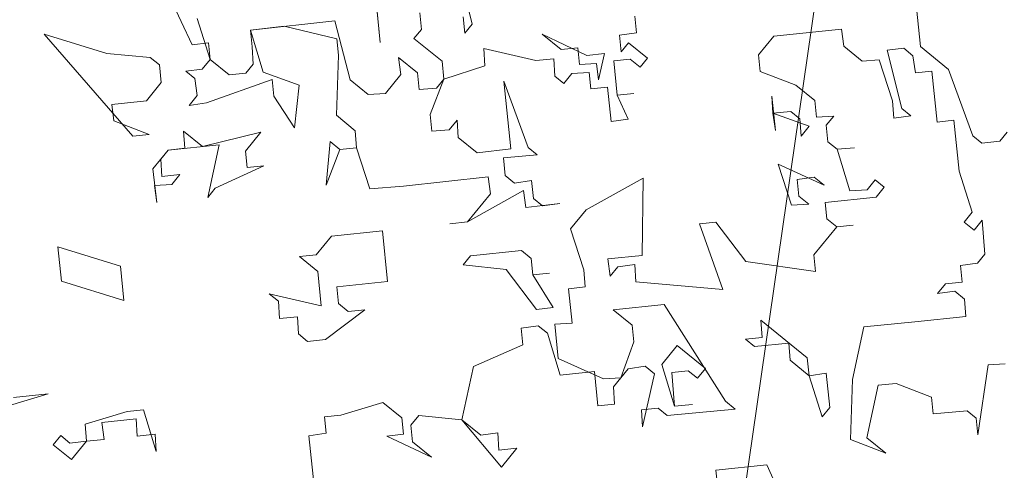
# Model space of a CAD drawing. Header units: millimetres. Extents: x 6487905018 to 6488192500, y 5882180700 to 5882375224.
# Tile 240 of 256: x 6488058805 to 6488059456, y 5882295303 to 5882295601. Entities that reach past the tile are written whole.
import ezdxf
from ezdxf.xclip import XClip

# ---------------------------------------------------------------- set-up
doc = ezdxf.new("R2010")
doc.units = ezdxf.units.MM
doc.header["$MEASUREMENT"] = 0
doc.header["$XCLIPFRAME"] = 2
doc.linetypes.add('L_0_09', pattern=[2500, 2000, -500])
doc.linetypes.add('Wipeout_Contour', pattern=[1000, 0, -1000])
doc.layers.add('drzewa_Nr_pióra__154', color=94, linetype='Continuous', lineweight=5)
doc.layers.add('Zamość 06.10._2_przewod_elektroenergetyczny___projektowany_lub_w_budowie__linia____ob__projektowany_Nr_pióra__1', color=7, linetype='Continuous', lineweight=0)
doc.layers.add('Mapa cyfrowa', color=7, linetype='Continuous')
doc.layers.add('Zamość 06.10._2_Mapa cyfrowa', color=7, linetype='Continuous')

# ---------------------------------------------------------------- blocks, each defined once
blk = doc.blocks.new('Rysunek_1_2')
at = {"color": 254, "linetype": 'Wipeout_Contour', "lineweight": 0, "ltscale": 70061284114.24681}
blk.add_wipeout([(6487915525.867126, 5882181505.900702), (6488146644.289524, 5882181505.900702), (6488146644.289524, 5882373115.540435), (6488107628.768834, 5882373115.540435), (6488107628.768834, 5882320263.490532), (6488101226.436201, 5882320263.490532), (6488101226.436201, 5882373115.540435), (6487915525.867126, 5882373115.540435)], dxfattribs=at).dxf.layer = 'Zamość 06.10._2_Mapa cyfrowa'
at = {"layer": 'Zamość 06.10._2_przewod_elektroenergetyczny___projektowany_lub_w_budowie__linia____ob__projektowany_Nr_pióra__1', "linetype": 'L_0_09', "flags": 128}
blk.add_lwpolyline([(6488054460, 5882297950), (6488056220, 5882299210), (6488059670, 5882297960), (6488052560, 5882248750), (6488032030.000001, 5882244930), (6488029080, 5882261360), (6488026000, 5882260550)], dxfattribs=at)

msp = doc.modelspace()

# ---------------------------------------------------------------- block references
at = {"layer": 'Mapa cyfrowa', "color": 22, "linetype": 'Continuous', "lineweight": 5}
ref = msp.add_blockref('Rysunek_1_2', (0, 0), dxfattribs=at)
XClip(ref).set_block_clipping_path([(6487915525.8671264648, 5882181505.9007024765), (6488146644.2895231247, 5882181505.9007024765), (6488146644.2895231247, 5882373115.5404348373), (6488107628.7688331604, 5882373115.5404348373), (6488107628.7688331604, 5882320263.4905319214), (6488101226.4362001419, 5882320263.4905319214), (6488101226.4362001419, 5882373115.5404348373), (6487915525.8671264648, 5882373115.5404348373)])

# ---------------------------------------------------------------- next in the draw order: linework, layer by layer
at = {"layer": 'drzewa_Nr_pióra__154', "linetype": 'Continuous'}
for p, q in [((6488059094.590309, 5882295636.698624), (6488059104.10625, 5882295598.117772)), ((6488058918.754414, 5882295584.500859), (6488058903.489859, 5882295616.957429)), ((6488059043.259798, 5882295585.876317), (6488059039.781174, 5882295619.550406)), ((6488059396.982076, 5882295616.886354), (6488059400.4607, 5882295583.212266)), ((6488059040.911726, 5882295608.606327), (6488059043.259798, 5882295585.876317)), ((6488058922.066215, 5882295601.859696), (6488058930.829045, 5882295574.687333)), ((6488059070.432161, 5882295594.639148), (6488059069.301608, 5882295605.583226)), ((6488059099.199487, 5882295592.080457), (6488059098.068933, 5882295603.024535)), ((6488059211.630239, 5882295603.269441), (6488059212.760793, 5882295592.325362)), ((6488058957.335265, 5882295594.0168), (6488059013.274954, 5882295600.220939)), ((6488058979.600865, 5882295596.742314), (6488058957.335265, 5882295594.0168)), ((6488059014.492473, 5882295588.435008), (6488058979.600865, 5882295596.742314)), ((6488059013.274954, 5882295600.220939), (6488059023.255303, 5882295561.262645)), ((6488059104.10625, 5882295598.117772), (6488059099.199487, 5882295592.080457)), ((6488058821.04395, 5882295591.423822), (6488058862.350316, 5882295578.674163)), ((6488058879.498534, 5882295523.865026), (6488058821.04395, 5882295591.423822)), ((6488058957.335265, 5882295594.0168), (6488058965.720653, 5882295566.380027)), ((6488058958.465818, 5882295583.072721), (6488058957.335265, 5882295594.0168)), ((6488059065.525398, 5882295588.601832), (6488059070.432161, 5882295594.639148)), ((6488059162.858419, 5882295581.214459), (6488059150.319379, 5882295591.405428)), ((6488059150.319379, 5882295591.405428), (6488059179.839814, 5882295577.43825)), ((6488059212.760793, 5882295592.325362), (6488059201.43927, 5882295590.7304)), ((6488059201.43927, 5882295590.7304), (6488059202.569823, 5882295579.786321)), ((6488059303.592089, 5882295590.222196), (6488059293.401119, 5882295577.683154)), ((6488059348.210256, 5882295594.831373), (6488059303.592089, 5882295590.222196)), ((6488059349.805218, 5882295583.509851), (6488059348.210256, 5882295594.831373)), ((6488058929.698492, 5882295585.631412), (6488058918.754414, 5882295584.500859)), ((6488058930.829045, 5882295574.687333), (6488058929.698492, 5882295585.631412)), ((6488058959.218927, 5882295571.664233), (6488058958.465818, 5882295583.072721)), ((6488059015.623026, 5882295577.49093), (6488059014.492473, 5882295588.435008)), ((6488059084.101755, 5882295573.5041), (6488059065.525398, 5882295588.601832)), ((6488059173.802498, 5882295582.345013), (6488059162.858419, 5882295581.214459)), ((6488059174.933051, 5882295571.400933), (6488059173.802498, 5882295582.345013)), ((6488059202.569823, 5882295579.786321), (6488059207.476586, 5882295585.823637)), ((6488059207.476586, 5882295585.823637), (6488059220.015627, 5882295575.632668)), ((6488059361.879849, 5882295573.696325), (6488059349.805218, 5882295583.509851)), ((6488059400.4607, 5882295583.212266), (6488059419.037057, 5882295568.114534)), ((6488058862.350316, 5882295578.674163), (6488058891.117641, 5882295576.115472)), ((6488058891.117641, 5882295576.115472), (6488058897.154957, 5882295571.208709)), ((6488059014.194887, 5882295537.779526), (6488059015.623026, 5882295577.49093)), ((6488059056.929392, 5882295564.741269), (6488059055.33443, 5882295576.062792)), ((6488059055.33443, 5882295576.062792), (6488059067.87347, 5882295565.871822)), ((6488059146.165726, 5882295573.959625), (6488059111.738527, 5882295581.889487)), ((6488059111.738527, 5882295581.889487), (6488059112.491637, 5882295570.481)), ((6488059179.839814, 5882295577.43825), (6488059191.625745, 5882295578.655768)), ((6488059191.625745, 5882295578.655768), (6488059187.472092, 5882295561.209965)), ((6488059293.401119, 5882295577.683154), (6488059294.531672, 5882295566.739076)), ((6488059389.516622, 5882295582.081713), (6488059378.572543, 5882295580.951159)), ((6488059378.572543, 5882295580.951159), (6488059388.088483, 5882295542.370309)), ((6488059395.553937, 5882295577.17495), (6488059389.516622, 5882295582.081713)), ((6488059397.148899, 5882295565.853428), (6488059395.553937, 5882295577.17495)), ((6488058897.154957, 5882295571.208709), (6488058898.372476, 5882295559.422778)), ((6488058925.54484, 5882295568.185609), (6488058930.829045, 5882295574.687333)), ((6488058930.829045, 5882295574.687333), (6488058943.368086, 5882295564.496365)), ((6488058954.312165, 5882295565.626917), (6488058959.218927, 5882295571.664233)), ((6488059085.319274, 5882295561.718169), (6488059084.101755, 5882295573.5041)), ((6488059112.491637, 5882295570.481), (6488059085.319274, 5882295561.718169)), ((6488059157.951656, 5882295575.177143), (6488059146.165726, 5882295573.959625)), ((6488059158.704766, 5882295563.768656), (6488059157.951656, 5882295575.177143)), ((6488059186.341538, 5882295572.154043), (6488059174.933051, 5882295571.400933)), ((6488059187.472092, 5882295561.209965), (6488059186.341538, 5882295572.154043)), ((6488059208.60714, 5882295574.879559), (6488059197.66306, 5882295573.749005)), ((6488059197.66306, 5882295573.749005), (6488059200.011132, 5882295551.018995)), ((6488059215.108864, 5882295569.595352), (6488059208.60714, 5882295574.879559)), ((6488059220.015627, 5882295575.632668), (6488059215.108864, 5882295569.595352)), ((6488059373.288337, 5882295574.449435), (6488059361.879849, 5882295573.696325)), ((6488059382.051167, 5882295547.277071), (6488059373.288337, 5882295574.449435)), ((6488058914.60076, 5882295567.055056), (6488058925.54484, 5882295568.185609)), ((6488058920.638077, 5882295562.148293), (6488058914.60076, 5882295567.055056)), ((6488058943.368086, 5882295564.496365), (6488058954.312165, 5882295565.626917)), ((6488058965.720653, 5882295566.380027), (6488058989.581215, 5882295557.78402)), ((6488059046.738422, 5882295552.202229), (6488059056.929392, 5882295564.741269)), ((6488059067.87347, 5882295565.871822), (6488059069.004024, 5882295554.927744)), ((6488059164.742082, 5882295558.861893), (6488059158.704766, 5882295563.768656)), ((6488059170.026288, 5882295565.363618), (6488059164.742082, 5882295558.861893)), ((6488059181.434776, 5882295566.116728), (6488059170.026288, 5882295565.363618)), ((6488059182.565329, 5882295555.172648), (6488059181.434776, 5882295566.116728)), ((6488059294.531672, 5882295566.739076), (6488059318.014791, 5882295557.678659)), ((6488059408.092978, 5882295566.983981), (6488059397.148899, 5882295565.853428)), ((6488059411.571603, 5882295533.309893), (6488059408.092978, 5882295566.983981)), ((6488059419.037057, 5882295568.114534), (6488059435.054722, 5882295524.249476)), ((6488058898.372476, 5882295559.422778), (6488058888.55895, 5882295547.348146)), ((6488058922.233039, 5882295550.826771), (6488058920.638077, 5882295562.148293)), ((6488058971.757968, 5882295561.473264), (6488058928.270354, 5882295545.920008)), ((6488058972.888521, 5882295550.529185), (6488058971.757968, 5882295561.473264)), ((6488058989.581215, 5882295557.78402), (6488058986.558115, 5882295529.394137)), ((6488059023.255303, 5882295561.262645), (6488059035.329935, 5882295551.449119)), ((6488059085.319274, 5882295561.718169), (6488059076.258858, 5882295538.23505)), ((6488059080.412511, 5882295555.680854), (6488059085.319274, 5882295561.718169)), ((6488059129.639855, 5882295515.671865), (6488059125.030678, 5882295560.290031)), ((6488059125.030678, 5882295560.290031), (6488059141.048344, 5882295516.424973)), ((6488059193.509408, 5882295556.303202), (6488059182.565329, 5882295555.172648)), ((6488059195.857479, 5882295533.573193), (6488059193.509408, 5882295556.303202)), ((6488059318.014791, 5882295557.678659), (6488059330.553832, 5882295547.487691)), ((6488058916.948833, 5882295544.325046), (6488058922.233039, 5882295550.826771)), ((6488058986.558115, 5882295529.394137), (6488058972.888521, 5882295550.529185)), ((6488059035.329935, 5882295551.449119), (6488059046.738422, 5882295552.202229)), ((6488059069.004024, 5882295554.927744), (6488059080.412511, 5882295555.680854)), ((6488059200.011132, 5882295551.018995), (6488059210.955211, 5882295552.149549)), ((6488059210.955211, 5882295552.149549), (6488059200.011132, 5882295551.018995)), ((6488059200.011132, 5882295551.018995), (6488059207.179001, 5882295535.168154)), ((6488059304.512022, 5882295527.780782), (6488059302.16395, 5882295550.510791)), ((6488059302.16395, 5882295550.510791), (6488059302.91706, 5882295539.102304)), ((6488058888.55895, 5882295547.348146), (6488058865.82894, 5882295545.000074)), ((6488058865.82894, 5882295545.000074), (6488058866.959494, 5882295534.055996)), ((6488058928.270354, 5882295545.920008), (6488058916.948833, 5882295544.325046)), ((6488059330.553832, 5882295547.487691), (6488059331.684385, 5882295536.543612)), ((6488059382.804277, 5882295535.868584), (6488059382.051167, 5882295547.277071)), ((6488059026.733928, 5882295527.588556), (6488059014.194887, 5882295537.779526)), ((6488059076.258858, 5882295538.23505), (6488059077.389411, 5882295527.290971)), ((6488059314.702991, 5882295540.319822), (6488059302.91706, 5882295539.102304)), ((6488059302.91706, 5882295539.102304), (6488059304.512022, 5882295527.780782)), ((6488059302.91706, 5882295539.102304), (6488059326.777622, 5882295530.506296)), ((6488059320.740307, 5882295535.413059), (6488059314.702991, 5882295540.319822)), ((6488059331.684385, 5882295536.543612), (6488059343.092873, 5882295537.296722)), ((6488059343.092873, 5882295537.296722), (6488059338.18611, 5882295531.259406)), ((6488059394.125799, 5882295537.463546), (6488059382.804277, 5882295535.868584)), ((6488059388.088483, 5882295542.370309), (6488059394.125799, 5882295537.463546)), ((6488058866.959494, 5882295534.055996), (6488058890.442613, 5882295524.99558)), ((6488059088.797898, 5882295528.044081), (6488059094.082105, 5882295534.545806)), ((6488059094.082105, 5882295534.545806), (6488059094.835215, 5882295523.137319)), ((6488059207.179001, 5882295535.168154), (6488059195.857479, 5882295533.573193)), ((6488059321.493417, 5882295524.004572), (6488059320.740307, 5882295535.413059)), ((6488059326.777622, 5882295530.506296), (6488059321.493417, 5882295524.004572)), ((6488059338.18611, 5882295531.259406), (6488059339.316663, 5882295520.315328)), ((6488059422.515681, 5882295534.440446), (6488059411.571603, 5882295533.309893)), ((6488059425.994306, 5882295500.766357), (6488059422.515681, 5882295534.440446)), ((6488058890.442613, 5882295524.99558), (6488058879.498534, 5882295523.865026)), ((6488058913.925733, 5882295515.935163), (6488058913.172623, 5882295527.343652)), ((6488058913.172623, 5882295527.343652), (6488058925.711663, 5882295517.152682)), ((6488058925.711663, 5882295517.152682), (6488058964.292514, 5882295526.668623)), ((6488058964.292514, 5882295526.668623), (6488058954.101545, 5882295514.129582)), ((6488059027.487038, 5882295516.180069), (6488059026.733928, 5882295527.588556)), ((6488059077.389411, 5882295527.290971), (6488059088.797898, 5882295528.044081)), ((6488059435.054722, 5882295524.249476), (6488059441.092038, 5882295519.342714)), ((6488059452.877969, 5882295520.560232), (6488059457.784732, 5882295526.597548)), ((6488058936.655742, 5882295518.283236), (6488058902.981653, 5882295514.80461)), ((6488058929.190288, 5882295483.478594), (6488058936.655742, 5882295518.283236)), ((6488059007.482543, 5882295491.566397), (6488059010.041234, 5882295520.333722)), ((6488059010.041234, 5882295520.333722), (6488059016.542959, 5882295515.049516)), ((6488059094.835215, 5882295523.137319), (6488059107.374255, 5882295512.946349)), ((6488059339.316663, 5882295520.315328), (6488059345.353979, 5882295515.408565)), ((6488059441.092038, 5882295519.342714), (6488059452.877969, 5882295520.560232)), ((6488058892.790685, 5882295502.26557), (6488058902.981653, 5882295514.80461)), ((6488058902.981653, 5882295514.80461), (6488058898.074891, 5882295508.767295)), ((6488058902.981653, 5882295514.80461), (6488058913.925733, 5882295515.935163)), ((6488058954.101545, 5882295514.129582), (6488058955.232099, 5882295503.185504)), ((6488059016.542959, 5882295515.049516), (6488059007.482543, 5882295491.566397)), ((6488059027.487038, 5882295516.180069), (6488059016.542959, 5882295515.049516)), ((6488059016.542959, 5882295515.049516), (6488059027.487038, 5882295516.180069)), ((6488059036.249868, 5882295489.007706), (6488059027.487038, 5882295516.180069)), ((6488059107.374255, 5882295512.946349), (6488059129.639855, 5882295515.671865)), ((6488059147.085659, 5882295511.518211), (6488059124.733093, 5882295509.634548)), ((6488059141.048344, 5882295516.424973), (6488059147.085659, 5882295511.518211)), ((6488059345.353979, 5882295515.408565), (6488059356.762466, 5882295516.161674)), ((6488059356.762466, 5882295516.161674), (6488059345.353979, 5882295515.408565)), ((6488059345.353979, 5882295515.408565), (6488059353.739367, 5882295487.771792)), ((6488058898.074891, 5882295508.767295), (6488058898.828, 5882295497.358808)), ((6488058966.176177, 5882295504.316056), (6488058934.097051, 5882295489.51591)), ((6488058955.232099, 5882295503.185504), (6488058966.176177, 5882295504.316056)), ((6488059124.733093, 5882295509.634548), (6488059125.950611, 5882295497.848618)), ((6488059315.158515, 5882295478.255852), (6488059306.395684, 5882295505.428215)), ((6488059306.395684, 5882295505.428215), (6488059336.757972, 5882295491.548002)), ((6488058895.516199, 5882295479.999969), (6488058892.790685, 5882295502.26557)), ((6488058898.828, 5882295497.358808), (6488058910.613932, 5882295498.576325)), ((6488058910.613932, 5882295498.576325), (6488058905.329725, 5882295492.074601)), ((6488059125.950611, 5882295497.848618), (6488059131.987927, 5882295492.941854)), ((6488059434.757136, 5882295473.593994), (6488059425.994306, 5882295500.766357)), ((6488058905.329725, 5882295492.074601), (6488058893.921238, 5882295491.321491)), ((6488058893.921238, 5882295491.321491), (6488058895.516199, 5882295479.999969)), ((6488059114.542124, 5882295497.095508), (6488059058.602435, 5882295490.891368)), ((6488059116.137086, 5882295485.773986), (6488059114.542124, 5882295497.095508)), ((6488059131.987927, 5882295492.941854), (6488059143.309449, 5882295494.536817)), ((6488059143.309449, 5882295494.536817), (6488059144.526968, 5882295482.750886)), ((6488059217.15935, 5882295496.20986), (6488059179.331609, 5882295475.285432)), ((6488059216.484323, 5882295445.089968), (6488059217.15935, 5882295496.20986)), ((6488059330.256248, 5882295496.832208), (6488059318.934725, 5882295495.237247)), ((6488059318.934725, 5882295495.237247), (6488059320.065278, 5882295484.293167)), ((6488059336.757972, 5882295491.548002), (6488059330.256248, 5882295496.832208)), ((6488059365.147854, 5882295488.524901), (6488059370.43206, 5882295495.026627)), ((6488059370.43206, 5882295495.026627), (6488059376.469377, 5882295490.119864)), ((6488058934.097051, 5882295489.51591), (6488058929.190288, 5882295483.478594)), ((6488059058.602435, 5882295490.891368), (6488059036.249868, 5882295489.007706)), ((6488059138.025243, 5882295488.035091), (6488059101.039354, 5882295467.197629)), ((6488059101.039354, 5882295467.197629), (6488059116.137086, 5882295485.773986)), ((6488059139.620205, 5882295476.71357), (6488059138.025243, 5882295488.035091)), ((6488059353.739367, 5882295487.771792), (6488059365.147854, 5882295488.524901)), ((6488059376.469377, 5882295490.119864), (6488059371.18517, 5882295483.618139)), ((6488059161.885806, 5882295479.439085), (6488059139.620205, 5882295476.71357)), ((6488059144.526968, 5882295482.750886), (6488059150.564283, 5882295477.844123)), ((6488059150.564283, 5882295477.844123), (6488059161.885806, 5882295479.439085)), ((6488059326.567003, 5882295479.008962), (6488059315.158515, 5882295478.255852)), ((6488059320.065278, 5882295484.293167), (6488059326.567003, 5882295479.008962)), ((6488059371.18517, 5882295483.618139), (6488059337.511082, 5882295480.139514)), ((6488059337.511082, 5882295480.139514), (6488059338.641635, 5882295469.195436)), ((6488059179.331609, 5882295475.285432), (6488059169.14064, 5882295462.746391)), ((6488059429.472931, 5882295467.092269), (6488059434.757136, 5882295473.593994)), ((6488059101.039354, 5882295467.197629), (6488059089.253423, 5882295465.98011)), ((6488059089.253423, 5882295465.98011), (6488059101.039354, 5882295467.197629)), ((6488059265.256143, 5882295467.144949), (6488059254.312063, 5882295466.014396)), ((6488059254.312063, 5882295466.014396), (6488059269.86532, 5882295422.526782)), ((6488059284.963052, 5882295441.103139), (6488059265.256143, 5882295467.144949)), ((6488059338.641635, 5882295469.195436), (6488059345.143359, 5882295463.911229)), ((6488059345.143359, 5882295463.911229), (6488059356.087439, 5882295465.041782)), ((6488059356.087439, 5882295465.041782), (6488059345.143359, 5882295463.911229)), ((6488059435.974655, 5882295461.808063), (6488059429.472931, 5882295467.092269)), ((6488059441.258862, 5882295468.309788), (6488059435.974655, 5882295461.808063)), ((6488059443.142525, 5882295445.957221), (6488059441.258862, 5882295468.309788)), ((6488059010.961167, 5882295457.892308), (6488059044.635256, 5882295461.370933)), ((6488059044.635256, 5882295461.370933), (6488059048.113881, 5882295427.696844)), ((6488059169.14064, 5882295462.746391), (6488059177.903471, 5882295435.574027)), ((6488059345.143359, 5882295463.911229), (6488059330.045628, 5882295445.334873)), ((6488059000.770199, 5882295445.353268), (6488059010.961167, 5882295457.892308)), ((6488058830.051685, 5882295450.690154), (6488058871.358052, 5882295437.940494)), ((6488058832.399757, 5882295427.960144), (6488058830.051685, 5882295450.690154)), ((6488059102.923017, 5882295444.845063), (6488059136.597105, 5882295448.323688)), ((6488059136.597105, 5882295448.323688), (6488059143.09883, 5882295443.039481)), ((6488059438.235762, 5882295439.919906), (6488059443.142525, 5882295445.957221)), ((6488058989.82612, 5882295444.222714), (6488059000.770199, 5882295445.353268)), ((6488059001.900752, 5882295434.409189), (6488058989.82612, 5882295444.222714)), ((6488059098.016253, 5882295438.807747), (6488059102.923017, 5882295444.845063)), ((6488059143.09883, 5882295443.039481), (6488059144.229383, 5882295432.095403)), ((6488059193.754313, 5882295442.741897), (6488059216.484323, 5882295445.089968)), ((6488059195.349275, 5882295431.420374), (6488059193.754313, 5882295442.741897)), ((6488059211.577559, 5882295439.052652), (6488059200.256038, 5882295437.45769)), ((6488059212.330669, 5882295427.644164), (6488059211.577559, 5882295439.052652)), ((6488059331.176181, 5882295434.390795), (6488059284.963052, 5882295441.103139)), ((6488059330.045628, 5882295445.334873), (6488059331.176181, 5882295434.390795)), ((6488059426.91424, 5882295438.324944), (6488059438.235762, 5882295439.919906)), ((6488058871.358052, 5882295437.940494), (6488058873.706123, 5882295415.210484)), ((6488059004.248823, 5882295411.679179), (6488059001.900752, 5882295434.409189)), ((6488059126.406137, 5882295435.784647), (6488059098.016253, 5882295438.807747)), ((6488059146.577455, 5882295409.365393), (6488059126.406137, 5882295435.784647)), ((6488059144.229383, 5882295432.095403), (6488059155.173462, 5882295433.225956)), ((6488059155.173462, 5882295433.225956), (6488059144.229383, 5882295432.095403)), ((6488059177.903471, 5882295435.574027), (6488059178.656581, 5882295424.16554)), ((6488059200.256038, 5882295437.45769), (6488059195.349275, 5882295431.420374)), ((6488059428.044792, 5882295427.380865), (6488059426.91424, 5882295438.324944)), ((6488058873.706123, 5882295415.210484), (6488058832.399757, 5882295427.960144)), ((6488059048.113881, 5882295427.696844), (6488059014.439793, 5882295424.21822)), ((6488059144.229383, 5882295432.095403), (6488059157.521533, 5882295410.495946)), ((6488059269.86532, 5882295422.526782), (6488059212.330669, 5882295427.644164)), ((6488059411.816507, 5882295419.748587), (6488059417.100714, 5882295426.250312)), ((6488059417.100714, 5882295426.250312), (6488059428.044792, 5882295427.380865)), ((6488058975.858941, 5882295414.702279), (6488058969.821626, 5882295419.609042)), ((6488058969.821626, 5882295419.609042), (6488059004.248823, 5882295411.679179)), ((6488059014.439793, 5882295424.21822), (6488059015.570346, 5882295413.274141)), ((6488059178.656581, 5882295424.16554), (6488059167.712502, 5882295423.034986)), ((6488059167.712502, 5882295423.034986), (6488059170.060574, 5882295400.304977)), ((6488059423.13803, 5882295421.343549), (6488059411.816507, 5882295419.748587)), ((6488059429.639754, 5882295416.059343), (6488059423.13803, 5882295421.343549)), ((6488058976.612051, 5882295403.293792), (6488058975.858941, 5882295414.702279)), ((6488059015.570346, 5882295413.274141), (6488059022.07207, 5882295407.989935)), ((6488059430.392864, 5882295404.650855), (6488059429.639754, 5882295416.059343)), ((6488059033.016149, 5882295409.120488), (6488059006.974339, 5882295389.413579)), ((6488059022.07207, 5882295407.989935), (6488059033.016149, 5882295409.120488)), ((6488059157.521533, 5882295410.495946), (6488059146.577455, 5882295409.365393)), ((6488059197.232937, 5882295409.067808), (6488059230.907025, 5882295412.546432)), ((6488059209.771978, 5882295398.876839), (6488059197.232937, 5882295409.067808)), ((6488059230.907025, 5882295412.546432), (6488059271.538363, 5882295348.676881)), ((6488058988.397982, 5882295404.511311), (6488058976.612051, 5882295403.293792)), ((6488058989.151092, 5882295393.102822), (6488058988.397982, 5882295404.511311)), ((6488059170.060574, 5882295400.304977), (6488059158.652086, 5882295399.551867)), ((6488059295.696511, 5882295390.736357), (6488059294.943401, 5882295402.144844)), ((6488059294.943401, 5882295402.144844), (6488059325.59439, 5882295377.233586)), ((6488059363.044687, 5882295397.693606), (6488059396.718776, 5882295401.172231)), ((6488059396.718776, 5882295401.172231), (6488059430.392864, 5882295404.650855)), ((6488059147.708008, 5882295398.421314), (6488059136.386485, 5882295396.826352)), ((6488059136.386485, 5882295396.826352), (6488059137.517038, 5882295385.882274)), ((6488059153.745323, 5882295393.514551), (6488059147.708008, 5882295398.421314)), ((6488059162.130711, 5882295365.877779), (6488059153.745323, 5882295393.514551)), ((6488059158.652086, 5882295399.551867), (6488059161.000158, 5882295376.821857)), ((6488059210.902531, 5882295387.93276), (6488059209.771978, 5882295398.876839)), ((6488059355.579233, 5882295362.888965), (6488059363.044687, 5882295397.693606)), ((6488058995.188408, 5882295388.19606), (6488058989.151092, 5882295393.102822)), ((6488059006.974339, 5882295389.413579), (6488058995.188408, 5882295388.19606)), ((6488059202.306524, 5882295364.072198), (6488059210.902531, 5882295387.93276)), ((6488059284.752432, 5882295389.605803), (6488059295.696511, 5882295390.736357)), ((6488059290.789748, 5882295384.69904), (6488059284.752432, 5882295389.605803)), ((6488059313.519757, 5882295387.047112), (6488059290.789748, 5882295384.69904)), ((6488059314.272867, 5882295375.638625), (6488059313.519757, 5882295387.047112)), ((6488059137.517038, 5882295385.882274), (6488059104.973503, 5882295371.459571)), ((6488059229.478888, 5882295372.835029), (6488059239.669856, 5882295385.374069)), ((6488059239.669856, 5882295385.374069), (6488059258.246213, 5882295370.276338)), ((6488059161.000158, 5882295376.821857), (6488059190.898036, 5882295363.319088)), ((6488059326.811908, 5882295365.447656), (6488059314.272867, 5882295375.638625)), ((6488059325.59439, 5882295377.233586), (6488059326.811908, 5882295365.447656)), ((6488059104.973503, 5882295371.459571), (6488059097.130606, 5882295336.19052)), ((6488059184.860721, 5882295368.225851), (6488059162.130711, 5882295365.877779)), ((6488059187.208792, 5882295345.495841), (6488059184.860721, 5882295368.225851)), ((6488059207.213286, 5882295370.109513), (6488059197.399761, 5882295358.034882)), ((6488059218.534809, 5882295371.704475), (6488059207.213286, 5882295370.109513)), ((6488059224.572124, 5882295366.797712), (6488059218.534809, 5882295371.704475)), ((6488059237.864275, 5882295345.198256), (6488059229.478888, 5882295372.835029)), ((6488059246.924691, 5882295368.681376), (6488059235.980612, 5882295367.550822)), ((6488059235.980612, 5882295367.550822), (6488059237.864275, 5882295345.198256)), ((6488059252.962007, 5882295363.774612), (6488059246.924691, 5882295368.681376)), ((6488059258.246213, 5882295370.276338), (6488059252.962007, 5882295363.774612)), ((6488059445.19301, 5882295372.571729), (6488059438.480666, 5882295326.3586)), ((6488059456.601499, 5882295373.324839), (6488059445.19301, 5882295372.571729)), ((6488059190.898036, 5882295363.319088), (6488059202.306524, 5882295364.072198)), ((6488059216.729227, 5882295331.528663), (6488059224.572124, 5882295366.797712)), ((6488059326.811908, 5882295365.447656), (6488059338.13343, 5882295367.042618)), ((6488059335.574739, 5882295338.275292), (6488059326.811908, 5882295365.447656)), ((6488059338.13343, 5882295367.042618), (6488059340.481502, 5882295344.312608)), ((6488059354.151095, 5882295323.177561), (6488059355.579233, 5882295362.888965)), ((6488059197.399761, 5882295358.034882), (6488059198.152871, 5882295346.626394)), ((6488059372.560628, 5882295359.112755), (6488059365.095174, 5882295324.308113)), ((6488059384.346559, 5882295360.330274), (6488059372.560628, 5882295359.112755)), ((6488059407.829679, 5882295351.269857), (6488059384.346559, 5882295360.330274)), ((6488058823.506166, 5882295353.444098), (6488058795.869392, 5882295345.058711)), ((6488058800.776155, 5882295351.096027), (6488058823.506166, 5882295353.444098)), ((6488059044.880161, 5882295347.809628), (6488059017.243389, 5882295339.42424)), ((6488059057.419202, 5882295337.618658), (6488059044.880161, 5882295347.809628)), ((6488059271.538363, 5882295348.676881), (6488059278.040088, 5882295343.392674)), ((6488059408.960232, 5882295340.325779), (6488059407.829679, 5882295351.269857)), ((6488058848.119838, 5882295333.439604), (6488058875.75661, 5882295341.824991)), ((6488058875.75661, 5882295341.824991), (6488058886.700688, 5882295342.955544)), ((6488058886.700688, 5882295342.955544), (6488058895.086076, 5882295315.318772)), ((6488059198.152871, 5882295346.626394), (6488059187.208792, 5882295345.495841)), ((6488059226.920197, 5882295344.067703), (6488059215.976117, 5882295342.93715)), ((6488059215.976117, 5882295342.93715), (6488059216.729227, 5882295331.528663)), ((6488059232.957512, 5882295339.16094), (6488059226.920197, 5882295344.067703)), ((6488059278.040088, 5882295343.392674), (6488059232.957512, 5882295339.16094)), ((6488059237.864275, 5882295345.198256), (6488059249.650206, 5882295346.415774)), ((6488059249.650206, 5882295346.415774), (6488059237.864275, 5882295345.198256)), ((6488059340.481502, 5882295344.312608), (6488059335.574739, 5882295338.275292)), ((6488059431.312798, 5882295342.209441), (6488059408.960232, 5882295340.325779)), ((6488059437.350114, 5882295337.302679), (6488059431.312798, 5882295342.209441)), ((6488058881.793926, 5882295336.918229), (6488058859.063916, 5882295334.570157)), ((6488058882.547035, 5882295325.509741), (6488058881.793926, 5882295336.918229)), ((6488059017.243389, 5882295339.42424), (6488059006.29931, 5882295338.293687)), ((6488059006.29931, 5882295338.293687), (6488059007.429863, 5882295327.349608)), ((6488059058.549755, 5882295326.67458), (6488059057.419202, 5882295337.618658)), ((6488059068.740724, 5882295339.21362), (6488059063.456517, 5882295332.711896)), ((6488059097.130606, 5882295336.19052), (6488059068.740724, 5882295339.21362)), ((6488059097.130606, 5882295336.19052), (6488059109.669646, 5882295325.999551)), ((6488059123.33924, 5882295304.864504), (6488059097.130606, 5882295336.19052)), ((6488059438.480666, 5882295326.3586), (6488059437.350114, 5882295337.302679)), ((6488058848.872948, 5882295322.031116), (6488058848.119838, 5882295333.439604)), ((6488058859.063916, 5882295334.570157), (6488058860.658878, 5882295323.248635)), ((6488059063.456517, 5882295332.711896), (6488059064.58707, 5882295321.767817)), ((6488058826.98479, 5882295319.77001), (6488058831.891553, 5882295325.807326)), ((6488058831.891553, 5882295325.807326), (6488058837.928868, 5882295320.900563)), ((6488058837.928868, 5882295320.900563), (6488058848.872948, 5882295322.031116)), ((6488058848.872948, 5882295322.031116), (6488058839.059422, 5882295309.956485)), ((6488058860.658878, 5882295323.248635), (6488058848.872948, 5882295322.031116)), ((6488058894.332967, 5882295326.72726), (6488058882.547035, 5882295325.509741)), ((6488058895.086076, 5882295315.318772), (6488058894.332967, 5882295326.72726)), ((6488059007.429863, 5882295327.349608), (6488058996.108341, 5882295325.754646)), ((6488058996.108341, 5882295325.754646), (6488059000.717519, 5882295281.136479)), ((6488059047.605676, 5882295325.544026), (6488059058.549755, 5882295326.67458)), ((6488059077.126111, 5882295311.576848), (6488059047.605676, 5882295325.544026)), ((6488059064.58707, 5882295321.767817), (6488059077.126111, 5882295311.576848)), ((6488059109.669646, 5882295325.999551), (6488059120.991169, 5882295327.594513)), ((6488059120.991169, 5882295327.594513), (6488059121.744278, 5882295316.186026)), ((6488059377.634214, 5882295314.117145), (6488059354.151095, 5882295323.177561)), ((6488059365.095174, 5882295324.308113), (6488059377.634214, 5882295314.117145)), ((6488058839.059422, 5882295309.956485), (6488058826.98479, 5882295319.77001)), ((6488059121.744278, 5882295316.186026), (6488059133.53021, 5882295317.403544)), ((6488059133.53021, 5882295317.403544), (6488059123.33924, 5882295304.864504)), ((6488059265.203463, 5882295302.928161), (6488059298.87755, 5882295306.406785)), ((6488059266.42098, 5882295291.14223), (6488059265.203463, 5882295302.928161)), ((6488059298.87755, 5882295306.406785), (6488059313.764663, 5882295273.485806))]:
    msp.add_line(p, q, dxfattribs=at)

doc.saveas('drawing.dxf')
